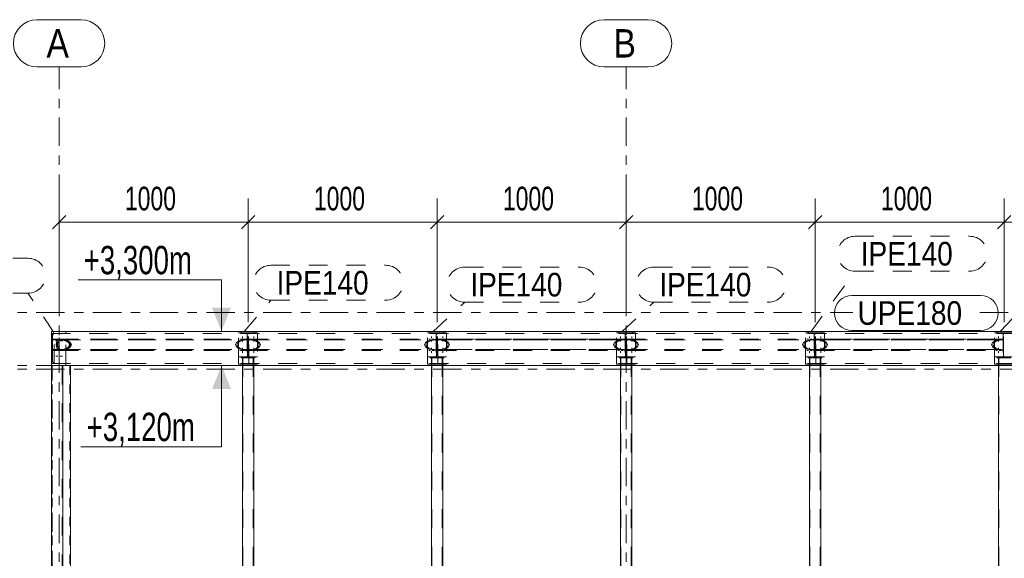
# Model space of a CAD drawing. Header units: millimetres. Extents: x -66 to 775, y -448 to 146.
# Tile 4 of 30: x -3 to 101, y -275 to -218. Entities that reach past the tile are written whole.
import ezdxf

# ---------------------------------------------------------------- set-up
doc = ezdxf.new("R2010")
doc.units = ezdxf.units.MM
for name, pattern in [('XKITLINE00', [0]), ('XKITLINE01', [4, 1, -1, 1, -1]), ('XKITLINE02', [4, 2, -2]), ('XKITLINE03', [6, 3, -1, 1, -1])]:
    doc.linetypes.add(name, pattern=pattern)
for name, color, linetype, lineweight in [('Kóta', 4, 'Continuous', 0), ('Mřížka', 4, 'Continuous', 0), ('Prvek', 2, 'Continuous', 0), ('Text úrovně', 7, 'Continuous', 0), ('Značka prvku', 2, 'Continuous', 0), ('Šroub', 3, 'Continuous', 0)]:
    doc.layers.add(name, color=color, linetype=linetype, lineweight=lineweight)
doc.styles.add('ARIAL', font='arial.ttf')
doc.styles.add('ARIAL_NARROW', font='ARIALN.TTF')

msp = doc.modelspace()

# ---------------------------------------------------------------- hatches: boundary and pattern name
at = {"layer": 'Text úrovně'}
for points in [[(18.18, -250.9), (17.18, -248.4), (19.18, -248.4)], [(18.19, -254.5), (19.19, -257), (17.19, -257)]]:
    msp.add_hatch(color=7, dxfattribs=at).paths.add_polyline_path(points, flags=17)

# ---------------------------------------------------------------- linework, layer by layer
at = {"layer": 'Kóta', "color": 7, "linetype": 'XKITLINE00', "lineweight": 0}
for p, q in [((1, -247.9), (1, -236.84)), ((21, -249.9), (21, -236.84)), ((21, -249.9), (21, -236.84)), ((41, -249.9), (41, -236.84)), ((41, -249.9), (41, -236.84)), ((61, -247.9), (61, -236.84)), ((61, -247.9), (61, -236.84)), ((81, -249.9), (81, -236.84)), ((81, -249.9), (81, -236.84)), ((101, -249.9), (101, -236.84)), ((101, -249.9), (101, -236.84)), ((1.71, -238.63), (0.29, -240.05)), ((1, -239.34), (21, -239.34)), ((21.71, -238.63), (20.29, -240.05)), ((21.71, -238.63), (20.29, -240.05)), ((21, -239.34), (41, -239.34)), ((41.71, -238.63), (40.29, -240.05)), ((41.71, -238.63), (40.29, -240.05)), ((41, -239.34), (61, -239.34)), ((61.71, -238.63), (60.29, -240.05)), ((61.71, -238.63), (60.29, -240.05)), ((61, -239.34), (81, -239.34)), ((81.71, -238.63), (80.29, -240.05)), ((81.71, -238.63), (80.29, -240.05)), ((81, -239.34), (101, -239.34)), ((101.71, -238.63), (100.29, -240.05)), ((101.71, -238.63), (100.29, -240.05)), ((101, -239.34), (121, -239.34))]:
    msp.add_line(p, q, dxfattribs=at)
at = {"layer": 'Kóta', "color": 3}
for p in [(1, -239.34), (21, -239.34), (21, -239.34), (41, -239.34), (41, -239.34), (61, -239.34), (61, -239.34), (81, -239.34), (81, -239.34), (101, -239.34), (101, -239.34)]:
    msp.add_point(p, dxfattribs=at)
at = {"layer": 'Mřížka', "color": 1, "linetype": 'XKITLINE00', "lineweight": 0}
for p, q in [((-1.33, -217.92), (3.33, -217.92)), ((58.67, -217.92), (63.33, -217.92)), ((-1.33, -222.92), (3.33, -222.92)), ((58.67, -222.92), (63.33, -222.92))]:
    msp.add_line(p, q, dxfattribs=at)
at = {"layer": 'Mřížka', "color": 1, "linetype": 'XKITLINE03', "lineweight": 0}
for p, q in [((1, -393.28), (1, -222.92)), ((61, -393.28), (61, -222.92)), ((-19.41, -248.9), (85, -248.9)), ((98.42, -248.9), (204.54, -248.9)), ((-19.41, -254.5), (347.2, -254.5)), ((-19.41, -254.9), (347.2, -254.9))]:
    msp.add_line(p, q, dxfattribs=at)
at = {"layer": 'Mřížka', "color": 1, "linetype": 'XKITLINE00', "lineweight": 0}
for centre, start, end in [((-1.33, -220.42), 90, 270), ((3.33, -220.42), 270, 90), ((58.67, -220.42), 90, 270), ((63.33, -220.42), 270, 90)]:
    msp.add_arc(centre, 2.5, start, end, dxfattribs=at)
at = {"layer": 'Prvek', "color": 3, "linetype": 'XKITLINE00', "lineweight": 0}
for p, q in [((166.8, -250.9), (0.2, -250.9)), ((0.2, -250.9), (0.2, -254.5)), ((166.8, -254.5), (0.2, -254.5)), ((0.2, -254.5), (0.2, -320.1)), ((1.4, -320.1), (1.4, -254.5)), ((2.2, -254.5), (2.2, -320.1)), ((20.4, -254.5), (20.4, -320.1)), ((21.6, -254.5), (21.6, -320.1)), ((40.4, -254.5), (40.4, -320.1)), ((41.6, -254.5), (41.6, -320.1)), ((60.4, -254.5), (60.4, -320.1)), ((61.6, -254.5), (61.6, -320.1)), ((80.4, -254.5), (80.4, -320.1)), ((81.6, -254.5), (81.6, -320.1)), ((100.4, -254.5), (100.4, -320.1))]:
    msp.add_line(p, q, dxfattribs=at)
at = {"layer": 'Prvek', "color": 7, "linetype": 'XKITLINE02', "lineweight": 0}
for p, q in [((1.7, -250.9), (0.2, -250.9)), ((0.2, -250.9), (0.2, -254.5)), ((1.7, -251.11), (1.7, -250.9)), ((20, -253.57), (20, -251.03)), ((20, -251.03), (22, -251.03)), ((20, -254.35), (20, -251.03)), ((20, -251.03), (22, -251.03)), ((21.73, -250.9), (20.27, -250.9)), ((20.27, -250.9), (20.27, -251.04)), ((20.27, -251.04), (20.81, -251.04)), ((20.81, -251.04), (20.87, -251.05)), ((21.13, -251.05), (21.19, -251.04)), ((21.19, -251.04), (21.73, -251.04)), ((21.73, -251.04), (21.73, -250.9)), ((22, -251.03), (22, -253.57)), ((22, -251.03), (22, -254.35)), ((40, -253.57), (40, -251.03)), ((40, -251.03), (42, -251.03)), ((40, -254.35), (40, -251.03)), ((40, -251.03), (42, -251.03)), ((41.73, -250.9), (40.27, -250.9)), ((40.27, -250.9), (40.27, -251.04)), ((40.27, -251.04), (40.81, -251.04)), ((40.81, -251.04), (40.87, -251.05)), ((41.13, -251.05), (41.19, -251.04)), ((41.19, -251.04), (41.73, -251.04)), ((41.73, -251.04), (41.73, -250.9)), ((42, -251.03), (42, -253.57)), ((42, -251.03), (42, -254.35)), ((60, -254.35), (60, -251.03)), ((60, -251.03), (62, -251.03)), ((60, -253.57), (60, -251.03)), ((60, -251.03), (62, -251.03)), ((61.73, -250.9), (60.27, -250.9)), ((60.27, -250.9), (60.27, -251.04)), ((60.27, -251.04), (60.81, -251.04)), ((60.81, -251.04), (60.87, -251.05)), ((61.13, -251.05), (61.19, -251.04)), ((61.19, -251.04), (61.73, -251.04)), ((61.73, -251.04), (61.73, -250.9)), ((62, -251.03), (62, -254.35)), ((62, -251.03), (62, -253.57)), ((80, -253.57), (80, -251.03)), ((80, -251.03), (82, -251.03)), ((80, -254.35), (80, -251.03)), ((80, -251.03), (82, -251.03)), ((81.73, -250.9), (80.27, -250.9)), ((80.27, -250.9), (80.27, -251.04)), ((80.27, -251.04), (80.81, -251.04)), ((80.81, -251.04), (80.87, -251.05)), ((81.13, -251.05), (81.19, -251.04)), ((81.19, -251.04), (81.73, -251.04)), ((81.73, -251.04), (81.73, -250.9)), ((82, -251.03), (82, -253.57)), ((82, -251.03), (82, -254.35)), ((100, -254.35), (100, -251.03)), ((100, -251.03), (102, -251.03)), ((100, -253.57), (100, -251.03)), ((100, -251.03), (102, -251.03)), ((101.73, -250.9), (100.27, -250.9)), ((100.27, -250.9), (100.27, -251.04)), ((100.27, -251.04), (100.81, -251.04)), ((100.81, -251.04), (100.87, -251.05)), ((1.7, -251.1), (0.2, -251.1)), ((0.2, -251.1), (0.2, -254.3)), ((1.7, -251.1), (0.2, -251.1)), ((0.2, -251.1), (0.2, -254.3)), ((0.2, -251.11), (166.8, -251.11)), ((0.47, -251.11), (0.31, -251.11)), ((0.31, -251.11), (0.31, -254.29)), ((0.31, -251.35), (0.33, -251.26)), ((0.31, -254.05), (0.31, -251.35)), ((0.31, -251.7), (20.95, -251.7)), ((0.31, -251.7), (0.31, -252.91)), ((0.31, -251.7), (20.95, -251.7)), ((0.31, -251.7), (0.31, -252.91)), ((0.31, -251.8), (20.95, -251.8)), ((0.31, -251.8), (20.95, -251.8)), ((0.46, -251.13), (0.55, -251.11)), ((0.47, -254.29), (0.47, -251.11)), ((0.55, -251.11), (1.7, -251.11)), ((0.7, -252.3), (0.73, -252.07)), ((0.72, -252.3), (0.74, -252.07)), ((0.73, -252.07), (0.79, -251.88)), ((0.74, -252.07), (0.8, -251.88)), ((0.79, -251.88), (0.89, -251.75)), ((0.8, -251.88), (0.89, -251.75)), ((0.85, -252.11), (0.83, -252.3)), ((0.88, -252.07), (0.85, -252.11)), ((0.86, -252.3), (0.87, -252.11)), ((0.87, -252.11), (0.9, -252.07)), ((0.92, -251.95), (0.88, -252.07)), ((0.89, -251.75), (1.07, -251.7)), ((0.89, -251.75), (1, -251.7)), ((1.11, -251.71), (0.89, -251.75)), ((0.9, -252.07), (0.94, -251.95)), ((1.01, -251.88), (0.92, -251.95)), ((0.94, -251.95), (1.04, -251.88)), ((1, -251.7), (9.24, -251.7)), ((1, -251.7), (1.47, -251.75)), ((1.04, -251.84), (1.01, -251.88)), ((1.24, -251.8), (1.04, -251.84)), ((1.04, -251.88), (1.06, -251.84)), ((1.06, -251.84), (1.27, -251.8)), ((1.07, -251.7), (20.95, -251.7)), ((1.07, -251.7), (1.11, -251.71)), ((1.5, -251.75), (1.11, -251.71)), ((1.53, -251.84), (1.24, -251.8)), ((1.24, -251.8), (9.24, -251.8)), ((1.27, -251.8), (20.73, -251.8)), ((1.27, -251.8), (1.57, -251.84)), ((1.47, -251.75), (1.87, -251.88)), ((1.93, -251.88), (1.5, -251.75)), ((1.65, -251.88), (1.53, -251.84)), ((1.57, -251.84), (1.7, -251.88)), ((1.82, -251.95), (1.65, -251.88)), ((1.7, -254.3), (1.7, -251.1)), ((1.7, -254.3), (1.7, -251.1)), ((1.7, -251.88), (1.88, -251.95)), ((1.99, -252.07), (1.82, -251.95)), ((1.87, -251.88), (2.14, -252.07)), ((1.88, -251.95), (2.06, -252.07)), ((2.22, -252.07), (1.93, -251.88)), ((2.03, -252.11), (1.99, -252.07)), ((2.1, -252.3), (2.03, -252.11)), ((2.06, -252.07), (2.1, -252.11)), ((2.1, -252.11), (2.18, -252.3)), ((2.23, -252.3), (2.14, -252.07)), ((2.32, -252.3), (2.22, -252.07)), ((19.68, -252.3), (19.78, -252.07)), ((19.78, -252.07), (20.07, -251.88)), ((19.82, -252.3), (19.9, -252.11)), ((19.9, -252.11), (19.94, -252.07)), ((19.94, -252.07), (20.12, -251.95)), ((20.07, -251.88), (20.5, -251.75)), ((20.12, -251.95), (20.3, -251.88)), ((20.3, -251.88), (20.43, -251.84)), ((20.73, -251.8), (20.43, -251.84)), ((20.5, -251.75), (20.95, -251.71)), ((20.73, -251.8), (20.94, -251.84)), ((20.95, -251.72), (20.89, -251.75)), ((20.89, -251.75), (20.95, -251.73)), ((20.95, -251.74), (20.89, -251.75)), ((21.08, -251.11), (20.92, -251.11)), ((20.92, -251.11), (20.92, -254.29)), ((20.94, -251.13), (20.95, -251.18)), ((20.95, -251.88), (20.94, -251.84)), ((20.95, -253.43), (20.95, -251.18)), ((20.95, -251.7), (20.95, -252.91)), ((20.95, -252.91), (20.95, -251.7)), ((20.95, -252.91), (20.95, -251.7)), ((20.95, -251.74), (20.95, -251.72)), ((20.95, -251.73), (20.95, -251.72)), ((20.95, -251.73), (20.95, -251.74)), ((21.05, -251.18), (21.06, -251.13)), ((21.05, -253.43), (21.05, -251.18)), ((21.05, -251.7), (40.95, -251.7)), ((21.05, -252.91), (21.05, -251.7)), ((21.05, -251.7), (40.95, -251.7)), ((21.05, -251.7), (21.05, -252.91)), ((21.05, -251.7), (40.95, -251.7)), ((21.05, -251.7), (21.05, -252.91)), ((21.05, -251.71), (21.5, -251.75)), ((21.05, -251.8), (40.95, -251.8)), ((21.05, -251.8), (40.95, -251.8)), ((21.05, -251.87), (21.06, -251.84)), ((21.06, -251.84), (21.27, -251.8)), ((21.08, -254.29), (21.08, -251.11)), ((21.57, -251.84), (21.27, -251.8)), ((21.27, -251.8), (40.73, -251.8)), ((21.5, -251.75), (21.93, -251.88)), ((21.7, -251.88), (21.57, -251.84)), ((21.88, -251.95), (21.7, -251.88)), ((22.06, -252.07), (21.88, -251.95)), ((21.93, -251.88), (22.22, -252.07)), ((22.1, -252.11), (22.06, -252.07)), ((22.18, -252.3), (22.1, -252.11)), ((22.22, -252.07), (22.32, -252.3)), ((39.68, -252.3), (39.78, -252.07)), ((39.78, -252.07), (40.07, -251.88)), ((39.9, -252.11), (39.82, -252.3)), ((39.9, -252.11), (39.94, -252.07)), ((39.94, -252.07), (40.12, -251.95)), ((40.07, -251.88), (40.5, -251.75)), ((40.12, -251.95), (40.3, -251.88)), ((40.3, -251.88), (40.43, -251.84)), ((40.43, -251.84), (40.73, -251.8)), ((40.5, -251.75), (40.95, -251.71)), ((40.73, -251.8), (40.94, -251.84)), ((41.08, -251.11), (40.92, -251.11)), ((40.92, -251.11), (40.92, -254.29)), ((40.94, -251.13), (40.95, -251.18)), ((40.95, -251.87), (40.94, -251.84)), ((40.95, -253.43), (40.95, -251.18)), ((40.95, -251.7), (40.95, -252.91)), ((40.95, -252.91), (40.95, -251.7)), ((40.95, -252.91), (40.95, -251.7)), ((41.05, -251.18), (41.06, -251.13)), ((41.05, -253.43), (41.05, -251.18)), ((60.95, -251.7), (41.05, -251.7)), ((41.05, -251.7), (41.05, -252.91)), ((41.05, -251.7), (60.95, -251.7)), ((41.05, -251.7), (41.05, -252.91)), ((41.05, -251.7), (60.95, -251.7)), ((41.05, -251.7), (41.05, -252.91)), ((41.05, -251.71), (41.5, -251.75)), ((41.05, -251.8), (60.95, -251.8)), ((41.05, -251.8), (60.95, -251.8)), ((41.05, -251.87), (41.06, -251.84)), ((41.06, -251.84), (41.27, -251.8)), ((41.08, -254.29), (41.08, -251.11)), ((60.73, -251.8), (41.27, -251.8)), ((41.27, -251.8), (41.57, -251.84)), ((41.5, -251.75), (41.93, -251.88)), ((41.57, -251.84), (41.7, -251.88)), ((41.7, -251.88), (41.88, -251.95)), ((41.88, -251.95), (42.06, -252.07)), ((41.93, -251.88), (42.22, -252.07)), ((42.06, -252.07), (42.1, -252.11)), ((42.18, -252.3), (42.1, -252.11)), ((42.22, -252.07), (42.32, -252.3)), ((59.68, -252.3), (59.78, -252.07)), ((59.78, -252.07), (60.07, -251.88)), ((59.9, -252.11), (59.82, -252.3)), ((59.94, -252.07), (59.9, -252.11)), ((60.12, -251.95), (59.94, -252.07)), ((60.07, -251.88), (60.5, -251.75)), ((60.3, -251.88), (60.12, -251.95)), ((60.43, -251.84), (60.3, -251.88)), ((60.43, -251.84), (60.73, -251.8)), ((60.5, -251.75), (60.95, -251.71)), ((60.94, -251.84), (60.73, -251.8)), ((61.08, -251.11), (60.92, -251.11)), ((60.92, -251.11), (60.92, -254.29)), ((60.94, -251.13), (60.95, -251.18)), ((60.95, -251.88), (60.94, -251.84)), ((60.95, -253.43), (60.95, -251.18)), ((60.95, -252.91), (60.95, -251.7)), ((60.95, -252.91), (60.95, -251.7)), ((60.95, -252.91), (60.95, -251.7)), ((61.05, -251.18), (61.06, -251.13)), ((61.05, -253.43), (61.05, -251.18)), ((61.05, -251.7), (80.95, -251.7)), ((61.05, -252.91), (61.05, -251.7)), ((61.05, -251.7), (80.95, -251.7)), ((61.05, -251.7), (61.05, -252.91)), ((61.05, -251.7), (80.95, -251.7)), ((61.05, -251.7), (61.05, -252.91)), ((61.05, -251.71), (61.5, -251.75)), ((61.05, -251.8), (80.95, -251.8)), ((61.05, -251.8), (80.95, -251.8)), ((61.05, -251.87), (61.06, -251.84)), ((61.06, -251.84), (61.27, -251.8)), ((61.08, -254.29), (61.08, -251.11)), ((61.57, -251.84), (61.27, -251.8)), ((61.27, -251.8), (80.73, -251.8)), ((61.5, -251.75), (61.93, -251.88)), ((61.7, -251.88), (61.57, -251.84)), ((61.88, -251.95), (61.7, -251.88)), ((62.06, -252.07), (61.88, -251.95)), ((61.93, -251.88), (62.22, -252.07)), ((62.1, -252.11), (62.06, -252.07)), ((62.18, -252.3), (62.1, -252.11)), ((62.22, -252.07), (62.32, -252.3)), ((79.68, -252.3), (79.78, -252.07)), ((79.78, -252.07), (80.07, -251.88)), ((79.9, -252.11), (79.82, -252.3)), ((79.9, -252.11), (79.94, -252.07)), ((79.94, -252.07), (80.12, -251.95)), ((80.07, -251.88), (80.5, -251.75)), ((80.12, -251.95), (80.3, -251.88)), ((80.3, -251.88), (80.43, -251.84)), ((80.43, -251.84), (80.73, -251.8)), ((80.5, -251.75), (80.95, -251.71)), ((80.73, -251.8), (80.94, -251.84)), ((81.08, -251.11), (80.92, -251.11)), ((80.92, -251.11), (80.92, -254.29)), ((80.94, -251.13), (80.95, -251.18)), ((80.95, -251.87), (80.94, -251.84)), ((80.95, -253.43), (80.95, -251.18)), ((80.95, -251.7), (80.95, -252.91)), ((80.95, -252.91), (80.95, -251.7)), ((80.95, -252.91), (80.95, -251.7)), ((81.05, -251.18), (81.06, -251.13)), ((81.05, -253.43), (81.05, -251.18)), ((100.95, -251.7), (81.05, -251.7)), ((81.05, -251.7), (81.05, -252.91)), ((81.05, -251.7), (100.95, -251.7)), ((81.05, -251.7), (81.05, -252.91)), ((81.05, -251.7), (100.95, -251.7)), ((81.05, -251.7), (81.05, -252.91)), ((81.05, -251.71), (81.5, -251.75)), ((81.05, -251.8), (100.95, -251.8)), ((81.05, -251.8), (100.95, -251.8)), ((81.05, -251.87), (81.06, -251.84)), ((81.06, -251.84), (81.27, -251.8)), ((81.08, -254.29), (81.08, -251.11)), ((100.73, -251.8), (81.27, -251.8)), ((81.27, -251.8), (81.57, -251.84)), ((81.5, -251.75), (81.93, -251.88)), ((81.57, -251.84), (81.7, -251.88)), ((81.7, -251.88), (81.88, -251.95)), ((81.88, -251.95), (82.06, -252.07)), ((81.93, -251.88), (82.22, -252.07)), ((82.06, -252.07), (82.1, -252.11)), ((82.18, -252.3), (82.1, -252.11)), ((82.22, -252.07), (82.32, -252.3)), ((99.68, -252.3), (99.78, -252.07)), ((99.78, -252.07), (100.07, -251.88)), ((99.9, -252.11), (99.82, -252.3)), ((99.94, -252.07), (99.9, -252.11)), ((100.12, -251.95), (99.94, -252.07)), ((100.07, -251.88), (100.5, -251.75)), ((100.3, -251.88), (100.12, -251.95)), ((100.43, -251.84), (100.3, -251.88)), ((100.43, -251.84), (100.73, -251.8)), ((100.5, -251.75), (100.95, -251.71)), ((100.94, -251.84), (100.73, -251.8)), ((101.08, -251.11), (100.92, -251.11)), ((100.92, -251.11), (100.92, -254.29)), ((100.94, -251.13), (100.95, -251.18)), ((100.95, -251.88), (100.94, -251.84)), ((100.95, -253.43), (100.95, -251.18)), ((100.95, -252.91), (100.95, -251.7)), ((100.95, -252.91), (100.95, -251.7)), ((100.95, -252.91), (100.95, -251.7)), ((0.31, -252.81), (20.95, -252.81)), ((0.31, -252.81), (20.95, -252.81)), ((0.31, -252.91), (20.95, -252.91)), ((0.31, -252.91), (20.95, -252.91)), ((0.73, -252.54), (0.7, -252.3)), ((0.74, -252.54), (0.72, -252.3)), ((0.79, -252.73), (0.73, -252.54)), ((0.8, -252.73), (0.74, -252.54)), ((0.89, -252.86), (0.79, -252.73)), ((0.89, -252.86), (0.8, -252.73)), ((0.83, -252.3), (0.85, -252.5)), ((0.85, -252.5), (0.88, -252.54)), ((0.87, -252.5), (0.86, -252.3)), ((0.9, -252.54), (0.87, -252.5)), ((0.88, -252.54), (0.92, -252.66)), ((1.07, -252.91), (0.89, -252.86)), ((0.89, -252.86), (1.11, -252.9)), ((0.89, -252.86), (1, -252.91)), ((0.94, -252.66), (0.9, -252.54)), ((0.92, -252.66), (1.01, -252.73)), ((1.04, -252.73), (0.94, -252.66)), ((1, -252.91), (1.47, -252.86)), ((1, -252.91), (9.24, -252.91)), ((1.01, -252.73), (1.04, -252.77)), ((1.06, -252.77), (1.04, -252.73)), ((1.04, -252.77), (1.24, -252.81)), ((1.06, -252.77), (1.27, -252.81)), ((1.11, -252.9), (1.07, -252.91)), ((1.07, -252.91), (20.95, -252.91)), ((1.11, -252.9), (1.5, -252.86)), ((1.24, -252.81), (1.53, -252.77)), ((1.24, -252.81), (9.24, -252.81)), ((1.57, -252.77), (1.27, -252.81)), ((1.27, -252.81), (20.73, -252.81)), ((1.47, -252.86), (1.87, -252.73)), ((1.5, -252.86), (1.93, -252.73)), ((1.53, -252.77), (1.65, -252.73)), ((1.7, -252.73), (1.57, -252.77)), ((1.65, -252.73), (1.82, -252.66)), ((1.88, -252.66), (1.7, -252.73)), ((1.82, -252.66), (1.99, -252.54)), ((1.87, -252.73), (2.14, -252.54)), ((2.06, -252.54), (1.88, -252.66)), ((1.93, -252.73), (2.22, -252.54)), ((1.99, -252.54), (2.03, -252.5)), ((2.03, -252.5), (2.1, -252.3)), ((2.1, -252.5), (2.06, -252.54)), ((2.18, -252.3), (2.1, -252.5)), ((2.14, -252.54), (2.23, -252.3)), ((2.22, -252.54), (2.32, -252.3)), ((19.78, -252.54), (19.68, -252.3)), ((19.78, -252.54), (20.07, -252.73)), ((19.9, -252.5), (19.82, -252.3)), ((19.9, -252.5), (19.94, -252.54)), ((19.94, -252.54), (20.12, -252.66)), ((20.07, -252.73), (20.5, -252.86)), ((20.12, -252.66), (20.3, -252.73)), ((20.3, -252.73), (20.43, -252.77)), ((20.43, -252.77), (20.73, -252.81)), ((20.5, -252.86), (20.95, -252.9)), ((20.73, -252.81), (20.94, -252.77)), ((20.95, -252.89), (20.89, -252.86)), ((20.89, -252.86), (20.95, -252.88)), ((20.95, -252.87), (20.89, -252.86)), ((20.94, -252.77), (20.95, -252.74)), ((20.95, -252.88), (20.95, -252.87)), ((20.95, -252.89), (20.95, -252.87)), ((20.95, -252.88), (20.95, -252.89)), ((21.06, -252.77), (21.05, -252.74)), ((21.05, -252.81), (40.95, -252.81)), ((21.05, -252.81), (40.95, -252.81)), ((21.5, -252.86), (21.05, -252.9)), ((21.05, -252.91), (40.95, -252.91)), ((21.05, -252.91), (40.95, -252.91)), ((21.05, -252.91), (40.95, -252.91)), ((21.06, -252.77), (21.27, -252.81)), ((21.27, -252.81), (21.57, -252.77)), ((21.27, -252.81), (40.73, -252.81)), ((21.93, -252.73), (21.5, -252.86)), ((21.57, -252.77), (21.7, -252.73)), ((21.7, -252.73), (21.88, -252.66)), ((21.88, -252.66), (22.06, -252.54)), ((22.22, -252.54), (21.93, -252.73)), ((22.06, -252.54), (22.1, -252.5)), ((22.1, -252.5), (22.18, -252.3)), ((22.32, -252.3), (22.22, -252.54)), ((39.78, -252.54), (39.68, -252.3)), ((40.07, -252.73), (39.78, -252.54)), ((39.82, -252.3), (39.9, -252.5)), ((39.9, -252.5), (39.94, -252.54)), ((39.94, -252.54), (40.12, -252.66)), ((40.5, -252.86), (40.07, -252.73)), ((40.12, -252.66), (40.3, -252.73)), ((40.3, -252.73), (40.43, -252.77)), ((40.73, -252.81), (40.43, -252.77)), ((40.95, -252.9), (40.5, -252.86)), ((40.73, -252.81), (40.94, -252.77)), ((40.94, -252.77), (40.95, -252.74)), ((41.06, -252.77), (41.05, -252.74)), ((41.05, -252.81), (60.95, -252.81)), ((41.05, -252.81), (60.95, -252.81)), ((41.05, -252.9), (41.5, -252.86)), ((41.05, -252.91), (60.95, -252.91)), ((41.05, -252.91), (60.95, -252.91)), ((41.05, -252.91), (60.95, -252.91)), ((41.27, -252.81), (41.06, -252.77)), ((41.27, -252.81), (41.57, -252.77)), ((60.73, -252.81), (41.27, -252.81)), ((41.93, -252.73), (41.5, -252.86)), ((41.57, -252.77), (41.7, -252.73)), ((41.7, -252.73), (41.88, -252.66)), ((41.88, -252.66), (42.06, -252.54)), ((42.22, -252.54), (41.93, -252.73)), ((42.06, -252.54), (42.1, -252.5)), ((42.1, -252.5), (42.18, -252.3)), ((42.32, -252.3), (42.22, -252.54)), ((59.78, -252.54), (59.68, -252.3)), ((60.07, -252.73), (59.78, -252.54)), ((59.82, -252.3), (59.9, -252.5)), ((59.9, -252.5), (59.94, -252.54)), ((59.94, -252.54), (60.12, -252.66)), ((60.5, -252.86), (60.07, -252.73)), ((60.12, -252.66), (60.3, -252.73)), ((60.3, -252.73), (60.43, -252.77)), ((60.43, -252.77), (60.73, -252.81)), ((60.95, -252.9), (60.5, -252.86)), ((60.73, -252.81), (60.94, -252.77)), ((60.94, -252.77), (60.95, -252.74)), ((61.06, -252.77), (61.05, -252.74)), ((61.05, -252.81), (80.95, -252.81)), ((61.05, -252.81), (80.95, -252.81)), ((61.5, -252.86), (61.05, -252.9)), ((61.05, -252.91), (80.95, -252.91)), ((61.05, -252.91), (80.95, -252.91)), ((61.05, -252.91), (80.95, -252.91)), ((61.06, -252.77), (61.27, -252.81)), ((61.27, -252.81), (61.57, -252.77)), ((61.27, -252.81), (80.73, -252.81)), ((61.93, -252.73), (61.5, -252.86)), ((61.57, -252.77), (61.7, -252.73)), ((61.7, -252.73), (61.88, -252.66)), ((61.88, -252.66), (62.06, -252.54)), ((62.22, -252.54), (61.93, -252.73)), ((62.06, -252.54), (62.1, -252.5)), ((62.1, -252.5), (62.18, -252.3)), ((62.32, -252.3), (62.22, -252.54)), ((79.78, -252.54), (79.68, -252.3)), ((80.07, -252.73), (79.78, -252.54)), ((79.82, -252.3), (79.9, -252.5)), ((79.9, -252.5), (79.94, -252.54)), ((79.94, -252.54), (80.12, -252.66)), ((80.5, -252.86), (80.07, -252.73)), ((80.12, -252.66), (80.3, -252.73)), ((80.3, -252.73), (80.43, -252.77)), ((80.73, -252.81), (80.43, -252.77)), ((80.95, -252.9), (80.5, -252.86)), ((80.73, -252.81), (80.94, -252.77)), ((80.94, -252.77), (80.95, -252.74)), ((81.06, -252.77), (81.05, -252.74)), ((81.05, -252.81), (100.95, -252.81)), ((81.05, -252.81), (100.95, -252.81)), ((81.05, -252.9), (81.5, -252.86)), ((81.05, -252.91), (100.95, -252.91)), ((81.05, -252.91), (100.95, -252.91)), ((81.05, -252.91), (100.95, -252.91)), ((81.27, -252.81), (81.06, -252.77)), ((81.27, -252.81), (81.57, -252.77)), ((100.73, -252.81), (81.27, -252.81)), ((81.93, -252.73), (81.5, -252.86)), ((81.57, -252.77), (81.7, -252.73)), ((81.7, -252.73), (81.88, -252.66)), ((81.88, -252.66), (82.06, -252.54)), ((82.22, -252.54), (81.93, -252.73)), ((82.06, -252.54), (82.1, -252.5)), ((82.1, -252.5), (82.18, -252.3)), ((82.32, -252.3), (82.22, -252.54)), ((99.78, -252.54), (99.68, -252.3)), ((100.07, -252.73), (99.78, -252.54)), ((99.82, -252.3), (99.9, -252.5)), ((99.9, -252.5), (99.94, -252.54)), ((99.94, -252.54), (100.12, -252.66)), ((100.5, -252.86), (100.07, -252.73)), ((100.12, -252.66), (100.3, -252.73)), ((100.3, -252.73), (100.43, -252.77)), ((100.43, -252.77), (100.73, -252.81)), ((100.95, -252.9), (100.5, -252.86)), ((100.73, -252.81), (100.94, -252.77)), ((100.94, -252.77), (100.95, -252.74)), ((0.33, -254.15), (0.31, -254.05)), ((22, -253.57), (20, -253.57)), ((20.81, -253.57), (20.27, -253.57)), ((20.27, -253.57), (20.27, -253.7)), ((20.27, -253.7), (21.73, -253.7)), ((21.6, -253.7), (20.4, -253.7)), ((20.4, -253.7), (20.4, -254.5)), ((20.46, -253.7), (20.46, -320.1)), ((20.87, -253.56), (20.81, -253.57)), ((20.95, -253.43), (20.94, -253.48)), ((21.06, -253.48), (21.05, -253.43)), ((21.19, -253.57), (21.13, -253.56)), ((21.73, -253.57), (21.19, -253.57)), ((21.54, -253.7), (21.54, -320.1)), ((21.6, -254.5), (21.6, -253.7)), ((21.73, -253.7), (21.73, -253.57)), ((42, -253.57), (40, -253.57)), ((40.81, -253.57), (40.27, -253.57)), ((40.27, -253.57), (40.27, -253.7)), ((40.27, -253.7), (41.73, -253.7)), ((41.6, -253.7), (40.4, -253.7)), ((40.4, -253.7), (40.4, -254.5)), ((40.46, -253.7), (40.46, -320.1)), ((40.87, -253.56), (40.81, -253.57)), ((40.95, -253.43), (40.94, -253.48)), ((41.06, -253.48), (41.05, -253.43)), ((41.19, -253.57), (41.13, -253.56)), ((41.73, -253.57), (41.19, -253.57)), ((41.54, -253.7), (41.54, -320.1)), ((41.6, -254.5), (41.6, -253.7)), ((41.73, -253.7), (41.73, -253.57)), ((62, -253.57), (60, -253.57)), ((60.81, -253.57), (60.27, -253.57)), ((60.27, -253.57), (60.27, -253.7)), ((60.27, -253.7), (61.73, -253.7)), ((61.6, -253.7), (60.4, -253.7)), ((60.4, -253.7), (60.4, -254.5)), ((60.46, -253.7), (60.46, -320.1)), ((60.87, -253.56), (60.81, -253.57)), ((60.95, -253.43), (60.94, -253.48)), ((61.06, -253.48), (61.05, -253.43)), ((61.19, -253.57), (61.13, -253.56)), ((61.73, -253.57), (61.19, -253.57)), ((61.54, -253.7), (61.54, -320.1)), ((61.6, -254.5), (61.6, -253.7)), ((61.73, -253.7), (61.73, -253.57)), ((82, -253.57), (80, -253.57)), ((80.81, -253.57), (80.27, -253.57)), ((80.27, -253.57), (80.27, -253.7)), ((80.27, -253.7), (81.73, -253.7)), ((81.6, -253.7), (80.4, -253.7)), ((80.4, -253.7), (80.4, -254.5)), ((80.46, -253.7), (80.46, -320.1)), ((80.87, -253.56), (80.81, -253.57)), ((80.95, -253.43), (80.94, -253.48)), ((81.06, -253.48), (81.05, -253.43)), ((81.19, -253.57), (81.13, -253.56)), ((81.73, -253.57), (81.19, -253.57)), ((81.54, -253.7), (81.54, -320.1)), ((81.6, -254.5), (81.6, -253.7)), ((81.73, -253.7), (81.73, -253.57)), ((102, -253.57), (100, -253.57)), ((100.81, -253.57), (100.27, -253.57)), ((100.27, -253.57), (100.27, -253.7)), ((100.27, -253.7), (101.73, -253.7)), ((101.6, -253.7), (100.4, -253.7)), ((100.4, -253.7), (100.4, -254.5)), ((100.46, -253.7), (100.46, -320.1)), ((100.87, -253.56), (100.81, -253.57)), ((100.95, -253.43), (100.94, -253.48)), ((0.2, -254.29), (166.8, -254.29)), ((0.2, -254.3), (1.7, -254.3)), ((0.2, -254.3), (1.7, -254.3)), ((0.2, -254.5), (1.7, -254.5)), ((1.4, -254.5), (0.2, -254.5)), ((0.26, -320.1), (0.26, -254.5)), ((0.31, -254.29), (0.47, -254.29)), ((0.55, -254.29), (0.46, -254.28)), ((1.7, -254.29), (0.55, -254.29)), ((1.34, -254.5), (1.34, -320.1)), ((1.7, -254.5), (1.7, -254.29)), ((22, -254.35), (20, -254.35)), ((20.92, -254.29), (21.08, -254.29)), ((42, -254.35), (40, -254.35)), ((40.92, -254.29), (41.08, -254.29)), ((62, -254.35), (60, -254.35)), ((60.92, -254.29), (61.08, -254.29)), ((82, -254.35), (80, -254.35)), ((80.92, -254.29), (81.08, -254.29)), ((102, -254.35), (100, -254.35)), ((100.92, -254.29), (101.08, -254.29))]:
    msp.add_line(p, q, dxfattribs=at)
at = {"layer": 'Prvek', "color": 1, "linetype": 'XKITLINE01', "lineweight": 0}
for p, q in [((0.2, -320.1), (0.2, -254.5)), ((0.2, -254.5), (2.2, -254.5)), ((0.26, -254.5), (0.26, -320.1)), ((2.14, -254.5), (2.14, -320.1))]:
    msp.add_line(p, q, dxfattribs=at)
at = {"layer": 'Prvek', "color": 7, "linetype": 'XKITLINE02', "lineweight": 0}
for centre, radius, start, end in [((20.81, -251.18), 0.14, 22.5, 67.5), ((21.19, -251.18), 0.14, 112.5, 157.5), ((40.81, -251.18), 0.14, 22.5, 67.5), ((41.19, -251.18), 0.14, 112.5, 157.5), ((60.81, -251.18), 0.14, 22.5, 67.5), ((61.19, -251.18), 0.14, 112.5, 157.5), ((80.81, -251.18), 0.14, 22.5, 67.5), ((81.19, -251.18), 0.14, 112.5, 157.5), ((100.81, -251.18), 0.14, 22.5, 67.5), ((0.55, -251.35), 0.24, 112.5, 157.5), ((0.55, -254.05), 0.24, 202.5, 247.5), ((20.81, -253.43), 0.14, 292.5, 337.5), ((21.19, -253.43), 0.14, 202.5, 247.5), ((40.81, -253.43), 0.14, 292.5, 337.5), ((41.19, -253.43), 0.14, 202.5, 247.5), ((60.81, -253.43), 0.14, 292.5, 337.5), ((61.19, -253.43), 0.14, 202.5, 247.5), ((80.81, -253.43), 0.14, 292.5, 337.5), ((81.19, -253.43), 0.14, 202.5, 247.5), ((100.81, -253.43), 0.14, 292.5, 337.5)]:
    msp.add_arc(centre, radius, start, end, dxfattribs=at)
at = {"layer": 'Text úrovně', "color": 7, "linetype": 'XKITLINE00', "lineweight": 0}
for p, q in [((17.06, -245.45), (3.01, -245.45)), ((18.18, -245.45), (17.06, -245.45)), ((18.18, -250.9), (18.18, -245.45)), ((18.19, -254.5), (18.19, -263.1)), ((17.37, -263.1), (3.32, -263.1)), ((18.19, -263.1), (17.37, -263.1))]:
    msp.add_line(p, q, dxfattribs=at)
at = {"layer": 'Značka prvku', "color": 7, "linetype": 'XKITLINE02', "lineweight": 0}
for p, q in [((85.23, -240.83), (97.37, -240.83)), ((-15.91, -243.16), (-2.29, -243.16)), ((23.42, -243.9), (35.56, -243.9)), ((43.92, -244.1), (56.06, -244.1)), ((63.92, -244.1), (76.06, -244.1)), ((80.57, -250.91), (85.23, -244.53)), ((85.23, -244.53), (97.37, -244.53)), ((-15.91, -246.86), (-2.29, -246.86)), ((0.45, -251.01), (-2.29, -246.86)), ((20.57, -250.91), (23.42, -247.6)), ((23.42, -247.6), (35.56, -247.6)), ((40.57, -250.91), (43.92, -247.8)), ((43.92, -247.8), (56.06, -247.8)), ((60.57, -250.91), (63.92, -247.8)), ((63.92, -247.8), (76.06, -247.8)), ((100.57, -250.91), (104.05, -247.32))]:
    msp.add_line(p, q, dxfattribs=at)
at = {"layer": 'Značka prvku', "color": 7, "linetype": 'XKITLINE00', "lineweight": 0}
for p, q in [((84.9, -247.1), (98.52, -247.1)), ((84.9, -250.8), (98.52, -250.8))]:
    msp.add_line(p, q, dxfattribs=at)
at = {"layer": 'Značka prvku', "color": 7, "linetype": 'XKITLINE02', "lineweight": 0}
for centre, start, end in [((85.23, -242.68), 90, 270), ((97.37, -242.68), 270, 90), ((-2.29, -245.01), 270, 90), ((23.42, -245.75), 90, 270), ((35.56, -245.75), 270, 90), ((43.92, -245.95), 90, 270), ((56.06, -245.95), 270, 90), ((63.92, -245.95), 90, 270), ((76.06, -245.95), 270, 90)]:
    msp.add_arc(centre, 1.85, start, end, dxfattribs=at)
at = {"layer": 'Značka prvku', "color": 7, "linetype": 'XKITLINE00', "lineweight": 0}
for centre, start, end in [((84.9, -248.95), 90, 270), ((98.52, -248.95), 270, 90)]:
    msp.add_arc(centre, 1.85, start, end, dxfattribs=at)
at = {"layer": 'Šroub', "color": 7, "linetype": 'XKITLINE00', "lineweight": 0}
for p, q in [((0.64, -251.9), (0.88, -251.9)), ((1, -251.54), (1, -251.78)), ((1, -252.26), (1, -252.03)), ((1.36, -251.9), (1.12, -251.9)), ((20.14, -251.7), (20.31, -251.7)), ((20.4, -251.44), (20.4, -251.62)), ((20.4, -251.96), (20.4, -251.79)), ((20.66, -251.7), (20.49, -251.7)), ((21.34, -251.7), (21.51, -251.7)), ((21.6, -251.44), (21.6, -251.62)), ((21.6, -251.96), (21.6, -251.79)), ((21.86, -251.7), (21.69, -251.7)), ((40.14, -251.7), (40.31, -251.7)), ((40.4, -251.44), (40.4, -251.62)), ((40.4, -251.96), (40.4, -251.79)), ((40.66, -251.7), (40.49, -251.7)), ((41.34, -251.7), (41.51, -251.7)), ((41.6, -251.44), (41.6, -251.62)), ((41.6, -251.96), (41.6, -251.79)), ((41.86, -251.7), (41.69, -251.7)), ((60.14, -251.7), (60.31, -251.7)), ((60.4, -251.44), (60.4, -251.62)), ((60.4, -251.96), (60.4, -251.79)), ((60.66, -251.7), (60.49, -251.7)), ((61.34, -251.7), (61.51, -251.7)), ((61.6, -251.44), (61.6, -251.62)), ((61.6, -251.96), (61.6, -251.79)), ((61.86, -251.7), (61.69, -251.7)), ((80.14, -251.7), (80.31, -251.7)), ((80.4, -251.44), (80.4, -251.62)), ((80.4, -251.96), (80.4, -251.79)), ((80.66, -251.7), (80.49, -251.7)), ((81.34, -251.7), (81.51, -251.7)), ((81.6, -251.44), (81.6, -251.62)), ((81.6, -251.96), (81.6, -251.79)), ((81.86, -251.7), (81.69, -251.7)), ((100.14, -251.7), (100.31, -251.7)), ((100.4, -251.44), (100.4, -251.62)), ((100.4, -251.96), (100.4, -251.79)), ((100.66, -251.7), (100.49, -251.7)), ((1, -253.14), (1, -253.38)), ((20.14, -252.9), (20.31, -252.9)), ((20.4, -252.64), (20.4, -252.82)), ((20.4, -253.16), (20.4, -252.99)), ((20.66, -252.9), (20.49, -252.9)), ((21.34, -252.9), (21.51, -252.9)), ((21.6, -252.64), (21.6, -252.82)), ((21.6, -253.16), (21.6, -252.99)), ((21.86, -252.9), (21.69, -252.9)), ((40.14, -252.9), (40.31, -252.9)), ((40.4, -252.64), (40.4, -252.82)), ((40.4, -253.16), (40.4, -252.99)), ((40.66, -252.9), (40.49, -252.9)), ((41.34, -252.9), (41.51, -252.9)), ((41.6, -252.64), (41.6, -252.82)), ((41.6, -253.16), (41.6, -252.99)), ((41.86, -252.9), (41.69, -252.9)), ((60.14, -252.9), (60.31, -252.9)), ((60.4, -252.64), (60.4, -252.82)), ((60.4, -253.16), (60.4, -252.99)), ((60.66, -252.9), (60.49, -252.9)), ((61.34, -252.9), (61.51, -252.9)), ((61.6, -252.64), (61.6, -252.82)), ((61.6, -253.16), (61.6, -252.99)), ((61.86, -252.9), (61.69, -252.9)), ((80.14, -252.9), (80.31, -252.9)), ((80.4, -252.64), (80.4, -252.82)), ((80.4, -253.16), (80.4, -252.99)), ((80.66, -252.9), (80.49, -252.9)), ((81.34, -252.9), (81.51, -252.9)), ((81.6, -252.64), (81.6, -252.82)), ((81.6, -253.16), (81.6, -252.99)), ((81.86, -252.9), (81.69, -252.9)), ((100.14, -252.9), (100.31, -252.9)), ((100.4, -252.64), (100.4, -252.82)), ((100.4, -253.16), (100.4, -252.99)), ((100.66, -252.9), (100.49, -252.9)), ((0.64, -253.5), (0.88, -253.5)), ((1, -253.86), (1, -253.63)), ((1.36, -253.5), (1.12, -253.5))]:
    msp.add_line(p, q, dxfattribs=at)

# ---------------------------------------------------------------- texts
at = {"layer": 'Kóta', "color": 3, "style": 'ARIAL_NARROW', "width": 0.85}
for p in [(7.96, -238.09), (27.96, -238.09), (47.96, -238.09), (67.96, -238.09), (87.96, -238.09)]:
    msp.add_text('1000', height=2.5, dxfattribs=at).set_placement(p)
at = {"layer": 'Mřížka', "color": 4, "style": 'ARIAL', "width": 0.85}
for s, p in [('A', (-0.33, -221.92)), ('B', (59.67, -221.92))]:
    msp.add_text(s, height=3, dxfattribs=at).set_placement(p)
at = {"layer": 'Text úrovně', "color": 3, "style": 'ARIAL_NARROW', "width": 0.85}
for s, p in [('+3,300m', (3.61, -244.85)), ('+3,120m', (3.92, -262.5))]:
    msp.add_text(s, height=3, dxfattribs=at).set_placement(p)
at = {"layer": 'Značka prvku', "color": 3, "style": 'ARIAL', "width": 0.85}
for s, p in [('IPE140', (85.83, -243.93)), ('IPE140', (24.02, -247)), ('IPE140', (44.52, -247.2)), ('IPE140', (64.52, -247.2)), ('UPE180', (85.5, -250.2))]:
    msp.add_text(s, height=2.5, dxfattribs=at).set_placement(p)

doc.saveas('drawing.dxf')
